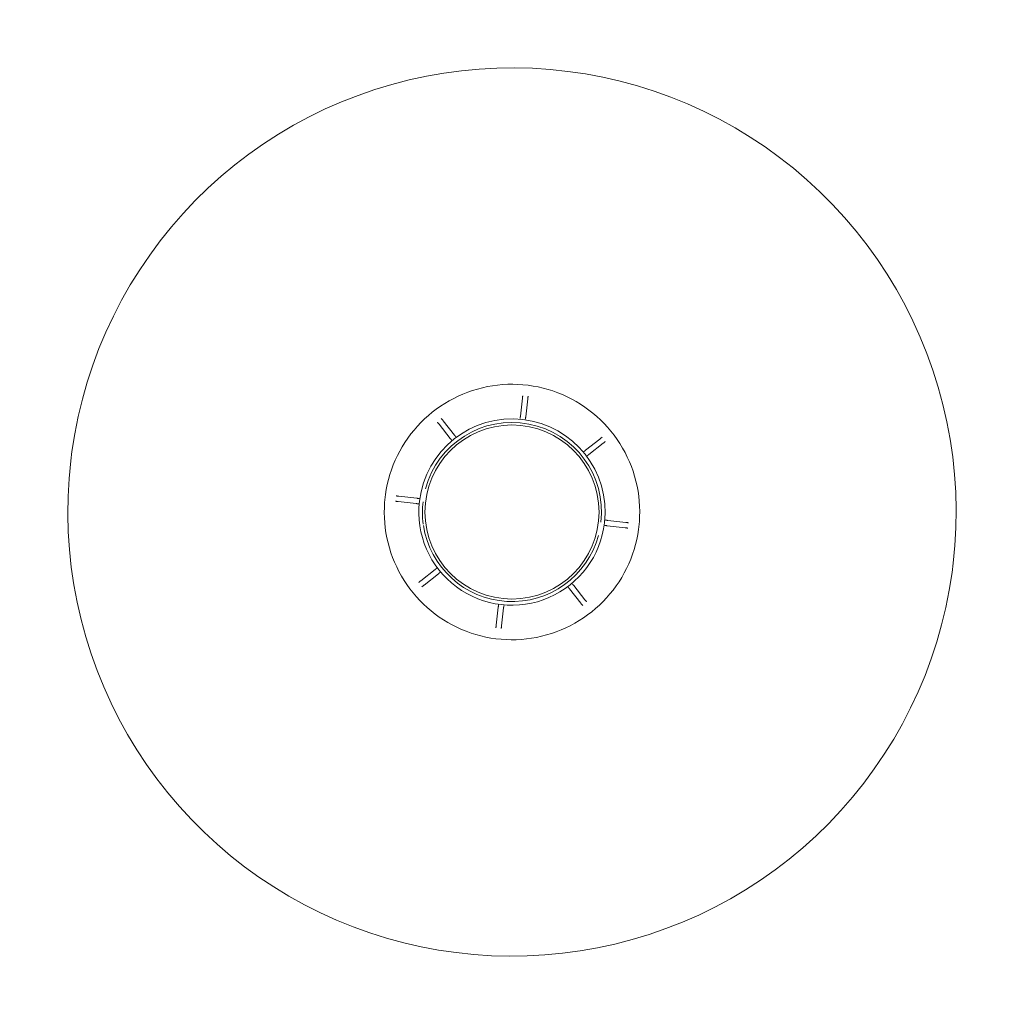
# Model space of a CAD drawing. Header units: millimetres. Extents: x 5891 to 10161, y -10 to 6963.
# Tile 3 of 3: x 9425 to 10161, y 6227 to 6963. Entities that reach past the tile are written whole.
import ezdxf

# ---------------------------------------------------------------- set-up
doc = ezdxf.new("R2010")
doc.units = ezdxf.units.MM
doc.layers.add('E-LITE-EQPM', color=7, linetype='Continuous', lineweight=20)

# ---------------------------------------------------------------- blocks, each defined once
blk = doc.blocks.new('71579C-06 - 71579C-05 SAIGON Grey_matt white pendant lamp T70 cone cap-479642-Planta_PDF')
at = {"layer": 'E-LITE-EQPM'}
for p, q in [((-2, 71.72), (-2, 85.26)), ((2, 85.26), (2, 71.72)), ((-52.13, 49.3), (-61.7, 58.87)), ((-58.87, 61.7), (-49.3, 52.13)), ((49.3, 52.13), (58.87, 61.7)), ((61.7, 58.87), (52.13, 49.3)), ((55.75, 33.43), (55.78, 33.38)), ((-85.26, 2), (-71.72, 2)), ((71.72, 2), (85.26, 2)), ((-71.72, -2), (-85.26, -2)), ((85.26, -2), (71.72, -2)), ((-55.78, -33.38), (-55.78, -33.37)), ((-61.7, -58.87), (-52.13, -49.3)), ((46.68, -45.23), (46.63, -45.28)), ((52.13, -49.3), (61.7, -58.87)), ((-49.3, -52.13), (-58.87, -61.7)), ((58.87, -61.7), (49.3, -52.13)), ((-2, -85.26), (-2, -71.72)), ((2, -71.72), (2, -85.26))]:
    blk.add_line(p, q, dxfattribs=at)
at = {"layer": 'E-LITE-EQPM', "flags": 128}
for points in [[(0, -331.74), (-13.27, -331.48), (-26.51, -330.68), (-39.71, -329.36), (-52.85, -327.51), (-65.91, -325.13), (-78.86, -322.23), (-91.68, -318.82), (-104.36, -314.9), (-116.86, -310.48), (-129.19, -305.56), (-141.3, -300.15), (-153.19, -294.25), (-164.84, -287.89), (-176.22, -281.07), (-187.32, -273.8), (-198.12, -266.09), (-208.6, -257.95), (-218.75, -249.41), (-228.54, -240.46), (-237.98, -231.13), (-247.03, -221.43), (-255.69, -211.37), (-263.94, -200.98), (-271.76, -190.26), (-279.15, -179.24), (-286.1, -167.94), (-292.58, -156.36), (-298.6, -144.53), (-304.14, -132.48), (-309.2, -120.21), (-313.76, -107.75), (-317.82, -95.12), (-321.36, -82.33), (-324.4, -69.41), (-326.92, -56.39), (-328.91, -43.27), (-330.38, -30.08), (-331.32, -16.84), (-331.72, -3.58), (-331.6, 9.69), (-330.95, 22.94), (-329.77, 36.16), (-328.06, 49.31), (-325.82, 62.39), (-323.07, 75.37), (-319.79, 88.23), (-316.01, 100.95), (-311.72, 113.51), (-306.93, 125.88), (-301.65, 138.05), (-295.89, 150.01), (-289.66, 161.72), (-282.96, 173.17), (-275.81, 184.35), (-268.21, 195.23), (-260.19, 205.8), (-251.75, 216.04), (-242.91, 225.94), (-233.68, 235.47), (-224.08, 244.63), (-214.12, 253.39), (-203.81, 261.75), (-193.18, 269.69), (-182.24, 277.2), (-171.01, 284.27), (-159.51, 290.88), (-147.75, 297.02), (-135.75, 302.7), (-123.54, 307.88), (-111.13, 312.58), (-98.54, 316.77), (-85.8, 320.46), (-72.91, 323.63), (-59.91, 326.29), (-46.82, 328.42), (-33.64, 330.03), (-20.42, 331.11), (-7.16, 331.67), (0, 331.74)], [(0, 331.74), (13.27, 331.48), (26.51, 330.68), (39.71, 329.36), (52.85, 327.51), (65.91, 325.13), (78.86, 322.23), (91.68, 318.82), (104.36, 314.9), (116.86, 310.48), (129.19, 305.56), (141.3, 300.15), (153.19, 294.25), (164.84, 287.89), (176.22, 281.07), (187.32, 273.8), (198.12, 266.09), (208.6, 257.95), (218.75, 249.41), (228.54, 240.46), (237.98, 231.13), (247.03, 221.43), (255.69, 211.37), (263.94, 200.98), (271.76, 190.26), (279.15, 179.24), (286.1, 167.94), (292.58, 156.36), (298.6, 144.53), (304.14, 132.48), (309.2, 120.21), (313.76, 107.75), (317.82, 95.12), (321.36, 82.33), (324.4, 69.41), (326.92, 56.39), (328.91, 43.27), (330.38, 30.08), (331.32, 16.84), (331.72, 3.58), (331.6, -9.69), (330.95, -22.94), (329.77, -36.16), (328.06, -49.31), (325.82, -62.39), (323.07, -75.37), (319.79, -88.23), (316.01, -100.95), (311.72, -113.51), (306.93, -125.88), (301.65, -138.05), (295.89, -150.01), (289.66, -161.72), (282.96, -173.17), (275.81, -184.35), (268.21, -195.23), (260.19, -205.8), (251.75, -216.04), (242.91, -225.94), (233.68, -235.47), (224.08, -244.63), (214.12, -253.39), (203.81, -261.75), (193.18, -269.69), (182.24, -277.2), (171.01, -284.27), (159.51, -290.88), (147.75, -297.02), (135.75, -302.7), (123.54, -307.88), (111.13, -312.58), (98.54, -316.77), (85.8, -320.46), (72.91, -323.63), (59.91, -326.29), (46.82, -328.42), (33.64, -330.03), (20.42, -331.11), (7.16, -331.67), (0, -331.74)], [(0, -95.41), (-3.82, -95.33), (-7.62, -95.1), (-11.42, -94.72), (-15.2, -94.19), (-18.96, -93.51), (-22.68, -92.68), (-26.37, -91.69), (-30.01, -90.57), (-33.61, -89.29), (-37.15, -87.88), (-40.64, -86.32), (-44.06, -84.63), (-47.41, -82.8), (-50.68, -80.84), (-53.87, -78.75), (-56.98, -76.53), (-59.99, -74.19), (-62.91, -71.73), (-65.73, -69.16), (-68.44, -66.47), (-71.05, -63.68), (-73.54, -60.79), (-75.91, -57.8), (-78.16, -54.72), (-80.28, -51.55), (-82.28, -48.3), (-84.15, -44.97), (-85.88, -41.57), (-87.47, -38.1), (-88.93, -34.57), (-90.24, -30.99), (-91.4, -27.36), (-92.43, -23.68), (-93.3, -19.96), (-94.02, -16.22), (-94.6, -12.44), (-95.02, -8.65), (-95.29, -4.84), (-95.4, -1.03), (-95.37, 2.79), (-95.18, 6.6), (-94.84, 10.4), (-94.35, 14.18), (-93.71, 17.94), (-92.91, 21.68), (-91.97, 25.38), (-90.89, 29.03), (-89.65, 32.64), (-88.27, 36.2), (-86.76, 39.7), (-85.1, 43.14), (-83.31, 46.51), (-81.38, 49.8), (-79.32, 53.02), (-77.14, 56.15), (-74.83, 59.19), (-72.4, 62.13), (-69.86, 64.98), (-67.21, 67.72), (-64.45, 70.35), (-61.58, 72.88), (-58.62, 75.28), (-55.56, 77.56), (-52.41, 79.72), (-49.18, 81.76), (-45.88, 83.66), (-42.49, 85.42), (-39.04, 87.06), (-35.53, 88.55), (-31.96, 89.9), (-28.34, 91.1), (-24.67, 92.16), (-20.97, 93.08), (-17.23, 93.84), (-13.46, 94.46), (-9.68, 94.92), (-5.87, 95.23), (-2.06, 95.39), (0, 95.41)], [(0, 95.41), (3.82, 95.33), (7.62, 95.1), (11.42, 94.72), (15.2, 94.19), (18.96, 93.51), (22.68, 92.68), (26.37, 91.69), (30.01, 90.57), (33.61, 89.29), (37.15, 87.88), (40.64, 86.32), (44.06, 84.63), (47.41, 82.8), (50.68, 80.84), (53.87, 78.75), (56.98, 76.53), (59.99, 74.19), (62.91, 71.73), (65.73, 69.16), (68.44, 66.47), (71.05, 63.68), (73.54, 60.79), (75.91, 57.8), (78.16, 54.72), (80.28, 51.55), (82.28, 48.3), (84.15, 44.97), (85.88, 41.57), (87.47, 38.1), (88.93, 34.57), (90.24, 30.99), (91.4, 27.36), (92.43, 23.68), (93.3, 19.96), (94.02, 16.22), (94.6, 12.44), (95.02, 8.65), (95.29, 4.84), (95.4, 1.03), (95.37, -2.79), (95.18, -6.6), (94.84, -10.4), (94.35, -14.18), (93.71, -17.94), (92.91, -21.68), (91.97, -25.38), (90.89, -29.03), (89.65, -32.64), (88.27, -36.2), (86.76, -39.7), (85.1, -43.14), (83.31, -46.51), (81.38, -49.8), (79.32, -53.02), (77.14, -56.15), (74.83, -59.19), (72.4, -62.13), (69.86, -64.98), (67.21, -67.72), (64.45, -70.35), (61.58, -72.88), (58.62, -75.28), (55.56, -77.56), (52.41, -79.72), (49.18, -81.76), (45.88, -83.66), (42.49, -85.42), (39.04, -87.06), (35.53, -88.55), (31.96, -89.9), (28.34, -91.1), (24.67, -92.16), (20.97, -93.08), (17.23, -93.84), (13.46, -94.46), (9.68, -94.92), (5.87, -95.23), (2.06, -95.39), (0, -95.41)], [(-2, 85.26), (-2, 85.46), (-2, 85.67), (-2, 85.89), (-2, 86.11), (-2, 86.34), (-2, 86.57), (-2, 86.81), (-2, 87.06), (-2, 87.3)], [(2, 87.48), (2, 87.23), (2, 86.98), (2, 86.74), (2, 86.5), (2, 86.27), (2, 86.04), (2, 85.82), (2, 85.61), (2, 85.4), (2, 85.26)], [(-2, 70.14), (-2, 70.19), (-2, 70.25), (-2, 70.32), (-2, 70.39), (-2, 70.48), (-2, 70.57), (-2, 70.66), (-2, 70.76), (-2, 70.87), (-2, 70.99), (-2, 71.11), (-2, 71.24), (-2, 71.38), (-2, 71.52), (-2, 71.66), (-2, 71.72)], [(2, 71.72), (2, 71.57), (2, 71.43), (2, 71.29), (2, 71.16), (2, 71.04), (2, 70.92), (2, 70.8), (2, 70.7), (2, 70.6), (2, 70.51), (2, 70.42), (2, 70.35), (2, 70.28), (2, 70.22), (2, 70.16)], [(-61.7, 58.87), (-61.84, 59.02), (-61.99, 59.16), (-62.15, 59.32), (-62.3, 59.48), (-62.47, 59.64), (-62.63, 59.8), (-62.8, 59.97), (-62.97, 60.14), (-63.15, 60.32), (-63.32, 60.5)], [(-60.26, 63.09), (-60.09, 62.92), (-59.92, 62.75), (-59.75, 62.58), (-59.59, 62.42), (-59.43, 62.26), (-59.27, 62.1), (-59.12, 61.95), (-58.97, 61.8), (-58.87, 61.7)], [(58.87, 61.7), (59.02, 61.84), (59.16, 61.99), (59.32, 62.15), (59.48, 62.3), (59.64, 62.47), (59.8, 62.63), (59.97, 62.8), (60.14, 62.97), (60.32, 63.15)], [(63.27, 60.44), (63.09, 60.26), (62.92, 60.09), (62.75, 59.92), (62.58, 59.75), (62.42, 59.59), (62.26, 59.43), (62.1, 59.27), (61.95, 59.12), (61.8, 58.97), (61.7, 58.87)], [(-49.3, 52.13), (-49.19, 52.02), (-49.09, 51.92), (-49, 51.82), (-48.9, 51.73), (-48.82, 51.64), (-48.73, 51.56), (-48.65, 51.48), (-48.58, 51.41), (-48.51, 51.34), (-48.44, 51.27), (-48.38, 51.21), (-48.33, 51.16), (-48.28, 51.11), (-48.24, 51.06), (-48.2, 51.03)], [(48.18, 51.01), (48.22, 51.05), (48.26, 51.09), (48.31, 51.14), (48.36, 51.19), (48.42, 51.25), (48.48, 51.31), (48.55, 51.38), (48.62, 51.45), (48.7, 51.53), (48.78, 51.61), (48.87, 51.7), (48.96, 51.79), (49.06, 51.88), (49.16, 51.98), (49.26, 52.09), (49.3, 52.13)], [(-51.01, 48.18), (-51.05, 48.22), (-51.09, 48.26), (-51.14, 48.31), (-51.19, 48.36), (-51.25, 48.42), (-51.31, 48.48), (-51.38, 48.55), (-51.45, 48.62), (-51.53, 48.7), (-51.61, 48.78), (-51.7, 48.87), (-51.79, 48.96), (-51.88, 49.06), (-51.98, 49.16), (-52.09, 49.26), (-52.13, 49.3)], [(52.13, 49.3), (52.02, 49.19), (51.92, 49.09), (51.82, 49), (51.73, 48.9), (51.64, 48.82), (51.56, 48.73), (51.48, 48.65), (51.41, 48.58), (51.34, 48.51), (51.27, 48.44), (51.21, 48.38), (51.16, 48.33), (51.11, 48.28), (51.06, 48.24), (51.03, 48.2)], [(-87.48, 2), (-87.23, 2), (-86.98, 2), (-86.74, 2), (-86.5, 2), (-86.27, 2), (-86.04, 2), (-85.82, 2), (-85.61, 2), (-85.4, 2), (-85.26, 2)], [(-71.72, 2), (-71.57, 2), (-71.43, 2), (-71.29, 2), (-71.16, 2), (-71.04, 2), (-70.92, 2), (-70.8, 2), (-70.7, 2), (-70.6, 2), (-70.51, 2), (-70.42, 2), (-70.35, 2), (-70.28, 2), (-70.22, 2), (-70.16, 2)], [(70.14, 2), (70.19, 2), (70.25, 2), (70.32, 2), (70.39, 2), (70.48, 2), (70.57, 2), (70.66, 2), (70.76, 2), (70.87, 2), (70.99, 2), (71.11, 2), (71.24, 2), (71.38, 2), (71.52, 2), (71.66, 2), (71.72, 2)], [(85.26, 2), (85.46, 2), (85.67, 2), (85.89, 2), (86.11, 2), (86.34, 2), (86.57, 2), (86.81, 2), (87.06, 2), (87.3, 2)], [(-85.26, -2), (-85.46, -2), (-85.67, -2), (-85.89, -2), (-86.11, -2), (-86.34, -2), (-86.57, -2), (-86.81, -2), (-87.06, -2), (-87.3, -2)], [(-70.14, -2), (-70.19, -2), (-70.25, -2), (-70.32, -2), (-70.39, -2), (-70.48, -2), (-70.57, -2), (-70.66, -2), (-70.76, -2), (-70.87, -2), (-70.99, -2), (-71.11, -2), (-71.24, -2), (-71.38, -2), (-71.52, -2), (-71.66, -2), (-71.72, -2)], [(71.72, -2), (71.57, -2), (71.43, -2), (71.29, -2), (71.16, -2), (71.04, -2), (70.92, -2), (70.8, -2), (70.7, -2), (70.6, -2), (70.51, -2), (70.42, -2), (70.35, -2), (70.28, -2), (70.22, -2), (70.16, -2)], [(87.23, -2), (86.98, -2), (86.74, -2), (86.5, -2), (86.27, -2), (86.04, -2), (85.82, -2), (85.61, -2), (85.4, -2), (85.26, -2)], [(-52.13, -49.3), (-52.02, -49.19), (-51.92, -49.09), (-51.82, -49), (-51.73, -48.9), (-51.64, -48.82), (-51.56, -48.73), (-51.48, -48.65), (-51.41, -48.58), (-51.34, -48.51), (-51.27, -48.44), (-51.21, -48.38), (-51.16, -48.33), (-51.11, -48.28), (-51.06, -48.24), (-51.03, -48.2)], [(-48.18, -51.01), (-48.22, -51.05), (-48.26, -51.09), (-48.31, -51.14), (-48.36, -51.19), (-48.42, -51.25), (-48.48, -51.31), (-48.55, -51.38), (-48.62, -51.45), (-48.7, -51.53), (-48.78, -51.61), (-48.87, -51.7), (-48.96, -51.79), (-49.06, -51.88), (-49.16, -51.98), (-49.26, -52.09), (-49.3, -52.13)], [(49.3, -52.13), (49.19, -52.02), (49.09, -51.92), (49, -51.82), (48.9, -51.73), (48.82, -51.64), (48.73, -51.56), (48.65, -51.48), (48.58, -51.41), (48.51, -51.34), (48.44, -51.27), (48.38, -51.21), (48.33, -51.16), (48.28, -51.11), (48.24, -51.06), (48.2, -51.03)], [(51.01, -48.18), (51.05, -48.22), (51.09, -48.26), (51.14, -48.31), (51.19, -48.36), (51.25, -48.42), (51.31, -48.48), (51.38, -48.55), (51.45, -48.62), (51.53, -48.7), (51.61, -48.78), (51.7, -48.87), (51.79, -48.96), (51.88, -49.06), (51.98, -49.16), (52.09, -49.26), (52.13, -49.3)], [(-63.27, -60.44), (-63.09, -60.26), (-62.92, -60.09), (-62.75, -59.92), (-62.58, -59.75), (-62.42, -59.59), (-62.26, -59.43), (-62.1, -59.27), (-61.95, -59.12), (-61.8, -58.97), (-61.7, -58.87)], [(-58.87, -61.7), (-59.02, -61.84), (-59.16, -61.99), (-59.32, -62.15), (-59.48, -62.3), (-59.64, -62.47), (-59.8, -62.63), (-59.97, -62.8), (-60.14, -62.97), (-60.32, -63.15)], [(60.26, -63.09), (60.09, -62.92), (59.92, -62.75), (59.75, -62.58), (59.59, -62.42), (59.43, -62.26), (59.27, -62.1), (59.12, -61.95), (58.97, -61.8), (58.87, -61.7)], [(61.7, -58.87), (61.84, -59.02), (61.99, -59.16), (62.15, -59.32), (62.3, -59.48), (62.47, -59.64), (62.63, -59.8), (62.8, -59.97), (62.97, -60.14), (63.15, -60.32), (63.32, -60.5)], [(-2, -71.72), (-2, -71.57), (-2, -71.43), (-2, -71.29), (-2, -71.16), (-2, -71.04), (-2, -70.92), (-2, -70.8), (-2, -70.7), (-2, -70.6), (-2, -70.51), (-2, -70.42), (-2, -70.35), (-2, -70.28), (-2, -70.22), (-2, -70.16)], [(2, -70.14), (2, -70.19), (2, -70.25), (2, -70.32), (2, -70.39), (2, -70.48), (2, -70.57), (2, -70.66), (2, -70.76), (2, -70.87), (2, -70.99), (2, -71.11), (2, -71.24), (2, -71.38), (2, -71.52), (2, -71.66), (2, -71.72)], [(-2, -87.48), (-2, -87.23), (-2, -86.98), (-2, -86.74), (-2, -86.5), (-2, -86.27), (-2, -86.04), (-2, -85.82), (-2, -85.61), (-2, -85.4), (-2, -85.26)], [(2, -85.26), (2, -85.46), (2, -85.67), (2, -85.89), (2, -86.11), (2, -86.34), (2, -86.57), (2, -86.81), (2, -87.06), (2, -87.3)]]:
    blk.add_lwpolyline(points, dxfattribs=at)
at = {"layer": 'E-LITE-EQPM'}
for radius, start, end in [(69.59, 90, 270), (69.59, 270, 90), (66.91, 278.49154, 90), (66.91, 98.49154, 254.80726), (65, 196.89461, 197.0187), (66.91, 255.67753, 270)]:
    blk.add_arc((0, 0), radius, start, end, dxfattribs=at)

msp = doc.modelspace()

# ---------------------------------------------------------------- linework, layer by layer
at = {"layer": 'E-LITE-EQPM'}
for start, end in [(0, 180), (180, 0)]:
    msp.add_arc((9793.05, 6594.95), 65, start, end, dxfattribs=at)

# ---------------------------------------------------------------- block references
at = {"layer": 'E-LITE-EQPM', "extrusion": (0, 0, -1), "rotation": 96.60472923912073}
msp.add_blockref('71579C-06 - 71579C-05 SAIGON Grey_matt white pendant lamp T70 cone cap-479642-Planta_PDF', (-9793.05, 6594.95), dxfattribs=at)

doc.saveas('drawing.dxf')
